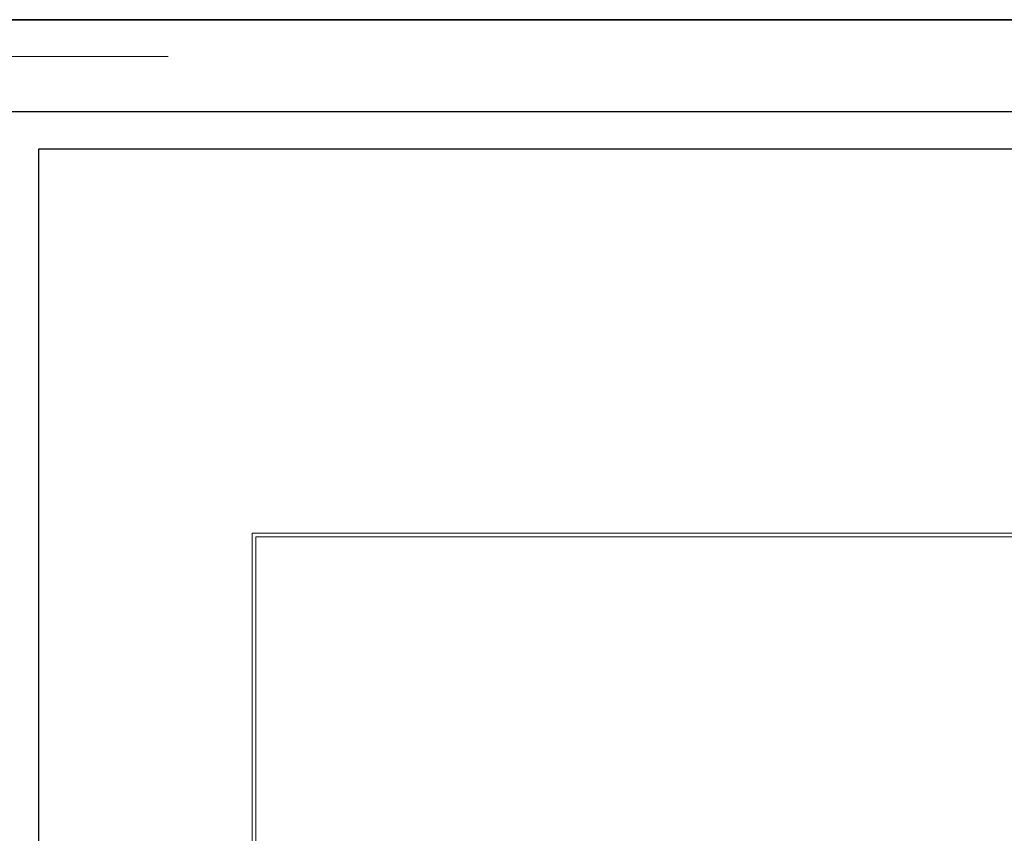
# Model space of a CAD drawing. Header units: metres. Extents: x 0 to 0.84, y 0 to 0.297.
# Tile 34 of 44: x 0.654 to 0.707, y 0.253 to 0.297. Entities that reach past the tile are written whole.
import ezdxf

# ---------------------------------------------------------------- set-up
doc = ezdxf.new("R2010")
doc.units = ezdxf.units.M
doc.linetypes.add('Teckovana 0.5x', pattern=[0.04, 0, -0.04])
for name, color, linetype, lineweight in [('Allgemein01', 7, 'Continuous', 13), ('Legende_ Beschreibung', 7, 'Continuous', 25), ('Standard', 7, 'Continuous', 25)]:
    doc.layers.add(name, color=color, linetype=linetype, lineweight=lineweight)

msp = doc.modelspace()

# ---------------------------------------------------------------- linework, layer by layer
at = {"layer": 'Allgemein01', "color": 52, "linetype": 'Continuous', "lineweight": 13, "true_color": 0xc8c832, "transparency": 33554687}
msp.add_line((0.65, 0.295), (0.662, 0.295), dxfattribs=at)
at = {"layer": 'Legende_ Beschreibung', "color": 7, "linetype": 'Continuous', "lineweight": 25, "transparency": 33554687}
for p, q in [((0.655, 0.21), (0.655, 0.29)), ((0.655, 0.29), (0.83, 0.29))]:
    msp.add_line(p, q, dxfattribs=at)
at = {"layer": 'Standard', "color": 7, "linetype": 'Teckovana 0.5x', "lineweight": 35, "transparency": 33554687}
msp.add_line((0.63, 0.297), (0.84, 0.297), dxfattribs=at)
at = {"layer": 'Standard', "color": 7, "linetype": 'Continuous', "lineweight": 25, "transparency": 33554687}
for points in [[(0, 0), (0.84, 0), (0.84, 0.297), (0, 0.297), (0, 0)], [(0.005, 0.005), (0.835, 0.005), (0.835, 0.292), (0.005, 0.292), (0.005, 0.005)]]:
    msp.add_lwpolyline(points, close=True, dxfattribs=at)
at = {"layer": 'Standard', "color": 7, "linetype": 'Continuous', "lineweight": 13, "transparency": 33554687}
for points in [[(0.666545, 0.228375), (0.760125, 0.228375), (0.760125, 0.269175), (0.666545, 0.269175), (0.666545, 0.228375)], [(0.666745, 0.228575), (0.759925, 0.228575), (0.759925, 0.268975), (0.666745, 0.268975), (0.666745, 0.228575)]]:
    msp.add_lwpolyline(points, dxfattribs=at)

doc.saveas('drawing.dxf')
